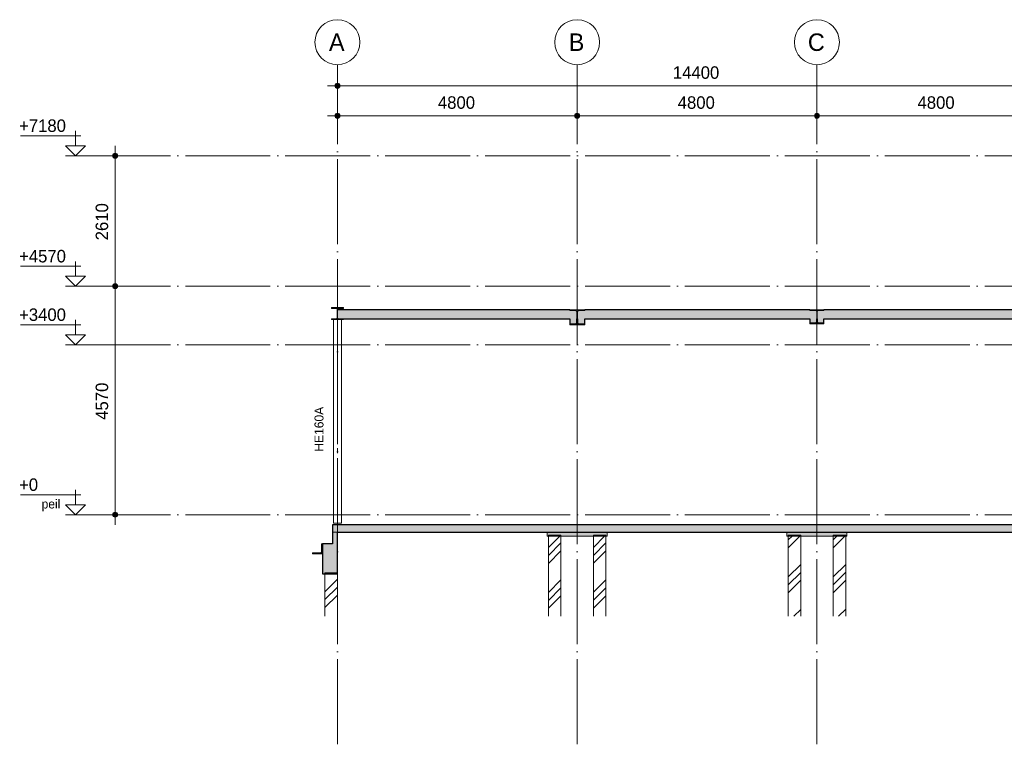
# Model space of a CAD drawing. Header units: millimetres. Extents: x -1359 to 538036, y -4592 to 9900.
# Tile 1 of 43: x -1359 to 18350, y -4592 to 9900. Entities that reach past the tile are written whole.
import ezdxf

# ---------------------------------------------------------------- set-up
doc = ezdxf.new("R2010")
doc.units = ezdxf.units.MM
for name, pattern in [('WSP_hartlijn', [800, 500, -100, 100, -100]), ('WSP_hhidden', [250, 150, -100]), ('WSP_stramienlijn', [2000, 1700, -150, 0, -150])]:
    doc.linetypes.add(name, pattern=pattern)
for name, color, linetype, lineweight in [('00_algemeen - hartlijn', 7, 'WSP_hartlijn', 13), ('00_maatvoering', 8, 'Continuous', 13), ('00_maatvoering-100', 8, 'Continuous', 13), ('07_stramien', 4, 'Continuous', 13), ('07_stramien - levels', 7, 'Continuous', 13), ('16_funderingsconstructies', 2, 'Continuous', 18), ('16_funderingsconstructies - voeten en balken -cut-', 3, 'Continuous', 25), ('17_paalfunderingen - prefab', 2, 'Continuous', 18), ('23_vloeren', 2, 'Continuous', 18), ('23_vloeren - hatch', 1, 'Continuous', 18), ('23_vloeren -cut-', 3, 'Continuous', 25), ('28_hoofddraagconstructies - kolommen en liggers - staal', 1, 'Continuous', 13), ('28_hoofddraagconstructies - kolommen en liggers - staal -cut-', 2, 'Continuous', 13), ('28_hoofddraagconstructies - tags', 7, 'Continuous', 18)]:
    doc.layers.add(name, color=color, linetype=linetype, lineweight=lineweight)
doc.layers.add('16_funderingsconstructies - voeten en balken', color=2, linetype='Continuous')
doc.styles.add('Revittext', font='txt', dxfattribs={"height": 250})
doc.styles.add('Revittext_1', font='txt', dxfattribs={"height": 180})
doc.styles.add('Revittext_2', font='txt', dxfattribs={"height": 350})
doc.dimstyles.new('WSP_25_-_transparant', dxfattribs={"dimscale": 304.8, "dimtxt": 252.223969, "dimasz": 1.312336, "dimexe": 0.656168, "dimexo": 0.0625, "dimgap": 0.213255, "dimtad": 1, "dimdec": 0, "dimzin": 0, "dimdsep": 46, "dimtxsty": 'Revittext', "dimblk1": 'DOTSMALL', "dimblk2": 'DOTSMALL', "dimsah": 1, "dimcen": 0.09, "dimdle": 0.656168, "dimazin": 0, "dimtfac": 1, "dimtdec": 4, "dimtix": 1, "dimtmove": 0, "dimatfit": 3, "dimfxl": 0.656168, "dimfxlon": 1, "dimtvp": 1, "dimtolj": 1, "dimtzin": 0, "dimarcsym": 2})
pattern_1 = [(45, (9142.7, 0), (-449.01, 449.01), []), (45, (9301.45, 0), (0, 898.026), []), (45, (8983.95, 0), (0, 898.026), [])]

# ---------------------------------------------------------------- blocks, each defined once
blk = doc.blocks.new('28_WSP_SC_staal - HE v21-0 - HE160A - S235-1383953-as 2')
at = {"layer": '00_algemeen - hartlijn'}
blk.add_line((5000, -170), (5000, 3903), dxfattribs=at)
blk = doc.blocks.new('Floors 2 - Floors 2-1337732-as 2')
at = {"layer": '23_vloeren - hatch', "linetype": 'WSP_hhidden', "lineweight": 13}
h = blk.add_hatch(color=256, dxfattribs=at)
h.paths.add_polyline_path([(9767, 3819), (9781, 3823), (9791, 3832), (9794, 3846), (9794, 3920), (9650, 3920), (9650, 3819)])
h.paths.add_polyline_path([(9832, 3819), (9950, 3819), (9950, 3920), (9805, 3920), (9805, 3846), (9809, 3832), (9819, 3823)])
h.paths.add_polyline_path([(14629, 3838), (14740, 3838), (14740, 3920), (14605, 3920), (14605, 3862), (14608, 3850), (14617, 3841)])
h.paths.add_polyline_path([(14571, 3838), (14583, 3841), (14592, 3850), (14595, 3862), (14595, 3920), (14460, 3920), (14460, 3838)])
at = {"layer": '23_vloeren -cut-'}
for p, q in [((9650, 3920), (9650, 3819)), ((9650, 3819), (9767, 3819)), ((9794, 3846), (9794, 3920)), ((9805, 3920), (9805, 3846)), ((9832, 3819), (9950, 3819)), ((9950, 3819), (9950, 3920)), ((14460, 3920), (14460, 3838)), ((14460, 3838), (14571, 3838)), ((14595, 3862), (14595, 3920)), ((14605, 3920), (14605, 3862)), ((14629, 3838), (14740, 3838)), ((14740, 3838), (14740, 3920))]:
    blk.add_line(p, q, dxfattribs=at)
for centre, radius, start, end in [((9767, 3846), 27, 270, 0), ((9832, 3846), 27, 180, 270), ((14571, 3862), 24, 270, 0), ((14629, 3862), 24, 180, 270)]:
    blk.add_arc(centre, radius, start, end, dxfattribs=at)
blk = doc.blocks.new('17_WSP_FD_prefab - fundatiepaal v18-0 - 250x250-V9-as 2')
at = {"layer": '16_funderingsconstructies', "lineweight": 13}
h = blk.add_hatch(dxfattribs=at)
h.set_pattern_fill('FP_1', color=50, style=0, pattern_type=2)
h.set_pattern_definition(pattern_1)
h.paths.add_polyline_path([(15175, -2033), (15175, -430), (14925, -430), (14925, -2033)])
at = {"layer": '16_funderingsconstructies', "color": 135, "lineweight": 13}
for p, q in [((14925, -430), (14925, -410)), ((15175, -410), (14925, -410)), ((15175, -410), (15175, -430))]:
    blk.add_line(p, q, dxfattribs=at)
at = {"layer": '17_paalfunderingen - prefab', "color": 55}
for p, q in [((14925, -2033), (14925, -430)), ((15175, -430), (15175, -2033))]:
    blk.add_line(p, q, dxfattribs=at)
blk = doc.blocks.new('17_WSP_FD_prefab - fundatiepaal v18-0 - 250x250-V10-as 2')
at = {"layer": '16_funderingsconstructies', "lineweight": 13}
h = blk.add_hatch(dxfattribs=at)
h.set_pattern_fill('FP_1', color=50, style=0, pattern_type=2)
h.set_pattern_definition(pattern_1)
h.paths.add_polyline_path([(14275, -2033), (14275, -430), (14025, -430), (14025, -2033)])
at = {"layer": '16_funderingsconstructies', "color": 135, "lineweight": 13}
for p, q in [((14025, -430), (14025, -410)), ((14275, -410), (14025, -410)), ((14275, -410), (14275, -430))]:
    blk.add_line(p, q, dxfattribs=at)
at = {"layer": '17_paalfunderingen - prefab', "color": 55}
for p, q in [((14025, -2033), (14025, -430)), ((14275, -430), (14275, -2033))]:
    blk.add_line(p, q, dxfattribs=at)
blk = doc.blocks.new('17_WSP_FD_prefab - fundatiepaal v18-0 - 250x250-V11-as 2')
at = {"layer": '16_funderingsconstructies', "lineweight": 13}
h = blk.add_hatch(dxfattribs=at)
h.set_pattern_fill('FP_1', color=50, style=0, pattern_type=2)
h.set_pattern_definition(pattern_1)
h.paths.add_polyline_path([(10375, -2033), (10375, -430), (10125, -430), (10125, -2033)])
at = {"layer": '16_funderingsconstructies', "color": 135, "lineweight": 13}
for p, q in [((10125, -430), (10125, -410)), ((10375, -410), (10125, -410)), ((10375, -410), (10375, -430))]:
    blk.add_line(p, q, dxfattribs=at)
at = {"layer": '17_paalfunderingen - prefab', "color": 55}
for p, q in [((10125, -2033), (10125, -430)), ((10375, -430), (10375, -2033))]:
    blk.add_line(p, q, dxfattribs=at)
blk = doc.blocks.new('17_WSP_FD_prefab - fundatiepaal v18-0 - 250x250-V12-as 2')
at = {"layer": '16_funderingsconstructies', "lineweight": 13}
h = blk.add_hatch(dxfattribs=at)
h.set_pattern_fill('FP_1', color=50, style=0, pattern_type=2)
h.set_pattern_definition(pattern_1)
h.paths.add_polyline_path([(9475, -2033), (9475, -430), (9225, -430), (9225, -2033)])
at = {"layer": '16_funderingsconstructies', "color": 135, "lineweight": 13}
for p, q in [((9225, -430), (9225, -410)), ((9475, -410), (9225, -410)), ((9475, -410), (9475, -430))]:
    blk.add_line(p, q, dxfattribs=at)
at = {"layer": '17_paalfunderingen - prefab', "color": 55}
for p, q in [((9225, -2033), (9225, -430)), ((9475, -430), (9475, -2033))]:
    blk.add_line(p, q, dxfattribs=at)
blk = doc.blocks.new('17_WSP_FD_prefab - fundatiepaal v18-0 - 250x250-V14-as 2')
at = {"layer": '16_funderingsconstructies', "lineweight": 13}
h = blk.add_hatch(dxfattribs=at)
h.set_pattern_fill('FP_1', color=50, style=0, pattern_type=2)
h.set_pattern_definition(pattern_1)
h.paths.add_polyline_path([(4750, -2033), (5000, -2033), (5000, -1180), (4750, -1180)])
at = {"layer": '16_funderingsconstructies', "color": 135, "lineweight": 13}
for p in [(4750, -1180), (5000, -1160)]:
    blk.add_line(p, (4750, -1160), dxfattribs=at)
at = {"layer": '17_paalfunderingen - prefab', "color": 55}
for p, q in [((4750, -2033), (4750, -1180)), ((5000, -1180), (5000, -2033))]:
    blk.add_line(p, q, dxfattribs=at)
blk = doc.blocks.new('Level - Level _ description-214686-as 2')
at = {"layer": '07_stramien - levels'}
for p, q in [((-1342, 400), (-138, 400)), ((-241, 200), (-241, 496)), ((-440, 200), (-241, 0)), ((-440, 200), (-42, 200)), ((-42, 200), (-241, 0)), ((-42, 0), (-440, 0))]:
    blk.add_line(p, q, dxfattribs=at)
blk = doc.blocks.new('Grid - Stramienbol 9_0mm-3500-as 2')
at = {"layer": '07_stramien'}
blk.add_circle((5000, 9450), 450, dxfattribs=at)
blk = doc.blocks.new('Level - Level-3995-as 2')
at = {"layer": '07_stramien - levels'}
for p, q in [((-1342, 3800), (-138, 3800)), ((-241, 3600), (-241, 3896)), ((-440, 3600), (-241, 3400)), ((-440, 3600), (-42, 3600)), ((-42, 3600), (-241, 3400)), ((-42, 3400), (-440, 3400))]:
    blk.add_line(p, q, dxfattribs=at)
blk = doc.blocks.new('DIMBLOCK1-as 2')
at = {"layer": '00_maatvoering-100'}
h = blk.add_hatch(color=256, dxfattribs=at)
edge = h.paths.add_edge_path()
edge.add_arc((5000, 7979), 50, 0, 360)
h = blk.add_hatch(color=256, dxfattribs=at)
edge = h.paths.add_edge_path()
edge.add_arc((9800, 7979), 50, 0, 360)
for p, q in [((5000, 8179), (5000, 7779)), ((5000, 7979), (5000, 8179)), ((9800, 8179), (9800, 7779)), ((9800, 7979), (9800, 8179)), ((4800, 7979), (9800, 7979))]:
    blk.add_line(p, q, dxfattribs=at)
for centre in [(5000, 7979), (9800, 7979)]:
    blk.add_circle(centre, 50, dxfattribs=at)
at = {"layer": '00_maatvoering-100', "color": 0, "insert": (7012, 8368), "char_height": 250, "width": 931.29, "attachment_point": 1, "line_spacing_factor": 0.931288, "style": 'Revittext'}
blk.add_mtext('4800', dxfattribs=at)
blk = doc.blocks.new('_DotSmall')
at = {"color": 0, "linetype": 'ByBlock', "const_width": 0.5}
blk.add_lwpolyline([(-0.0625, 0, 1), (0.0625, 0, 1)], format="xyb", close=True, dxfattribs=at)
blk = doc.blocks.new('DIMBLOCK2-as 2')
at = {"layer": '00_maatvoering-100'}
h = blk.add_hatch(color=256, dxfattribs=at)
edge = h.paths.add_edge_path()
edge.add_arc((9800, 7979), 50, 0, 360)
h = blk.add_hatch(color=256, dxfattribs=at)
edge = h.paths.add_edge_path()
edge.add_arc((14600, 7979), 50, 0, 360)
for p, q in [((9800, 8179), (9800, 7779)), ((9800, 7979), (9800, 8179)), ((14600, 8179), (14600, 7779)), ((14600, 7979), (14600, 8179)), ((9800, 7979), (14600, 7979))]:
    blk.add_line(p, q, dxfattribs=at)
for centre in [(9800, 7979), (14600, 7979)]:
    blk.add_circle(centre, 50, dxfattribs=at)
at = {"layer": '00_maatvoering-100', "color": 0, "insert": (11812, 8368), "char_height": 250, "width": 931.29, "attachment_point": 1, "line_spacing_factor": 0.931288, "style": 'Revittext'}
blk.add_mtext('4800', dxfattribs=at)
blk = doc.blocks.new('DIMBLOCK3-as 2')
at = {"layer": '00_maatvoering-100'}
h = blk.add_hatch(color=256, dxfattribs=at)
edge = h.paths.add_edge_path()
edge.add_arc((14600, 7979), 50, 0, 360)
h = blk.add_hatch(color=256, dxfattribs=at)
edge = h.paths.add_edge_path()
edge.add_arc((19400, 7979), 50, 0, 360)
for p, q in [((14600, 8179), (14600, 7779)), ((14600, 7979), (14600, 8179)), ((19400, 8179), (19400, 7779)), ((19400, 7979), (19400, 8179)), ((14600, 7979), (19400, 7979))]:
    blk.add_line(p, q, dxfattribs=at)
for centre in [(14600, 7979), (19400, 7979)]:
    blk.add_circle(centre, 50, dxfattribs=at)
at = {"layer": '00_maatvoering-100', "color": 0, "insert": (16612, 8368), "char_height": 250, "width": 931.29, "attachment_point": 1, "line_spacing_factor": 0.931288, "style": 'Revittext'}
blk.add_mtext('4800', dxfattribs=at)
blk = doc.blocks.new('DIMBLOCK8-as 2')
at = {"layer": '00_maatvoering-100'}
h = blk.add_hatch(color=256, dxfattribs=at)
edge = h.paths.add_edge_path()
edge.add_arc((550, 7180), 50, 0, 360)
h = blk.add_hatch(color=256, dxfattribs=at)
edge = h.paths.add_edge_path()
edge.add_arc((550, 4570), 50, 0, 360)
for p, q in [((550, 7380), (550, 4570)), ((750, 7180), (350, 7180)), ((550, 7180), (750, 7180)), ((750, 4570), (350, 4570)), ((550, 4570), (750, 4570))]:
    blk.add_line(p, q, dxfattribs=at)
for centre in [(550, 7180), (550, 4570)]:
    blk.add_circle(centre, 50, dxfattribs=at)
at = {"layer": '00_maatvoering-100', "color": 0, "insert": (161, 5487), "char_height": 250, "width": 931.29, "attachment_point": 1, "rotation": 90, "line_spacing_factor": 0.931288, "style": 'Revittext'}
blk.add_mtext('2610', dxfattribs=at)
blk = doc.blocks.new('DIMBLOCK9-as 2')
at = {"layer": '00_maatvoering-100'}
h = blk.add_hatch(color=256, dxfattribs=at)
edge = h.paths.add_edge_path()
edge.add_arc((550, 4570), 50, 0, 360)
h = blk.add_hatch(color=256, dxfattribs=at)
edge = h.paths.add_edge_path()
edge.add_arc((550, 0), 50, 0, 360)
for p, q in [((750, 4570), (350, 4570)), ((550, 4570), (550, -200)), ((550, 4570), (750, 4570)), ((750, 0), (350, 0)), ((550, 0), (750, 0))]:
    blk.add_line(p, q, dxfattribs=at)
for centre in [(550, 4570), (550, 0)]:
    blk.add_circle(centre, 50, dxfattribs=at)
at = {"layer": '00_maatvoering-100', "color": 0, "insert": (161, 1897), "char_height": 250, "width": 931.29, "attachment_point": 1, "rotation": 90, "line_spacing_factor": 0.931288, "style": 'Revittext'}
blk.add_mtext('4570', dxfattribs=at)
blk = doc.blocks.new('DIMBLOCK10-as 2')
at = {"layer": '00_maatvoering-100'}
h = blk.add_hatch(color=256, dxfattribs=at)
edge = h.paths.add_edge_path()
edge.add_arc((5000, 8579), 50, 0, 360)
h = blk.add_hatch(color=256, dxfattribs=at)
edge = h.paths.add_edge_path()
edge.add_arc((19400, 8579), 50, 0, 360)
for p, q in [((5000, 8779), (5000, 8379)), ((5000, 8579), (5000, 8779)), ((19400, 8779), (19400, 8379)), ((19400, 8579), (19400, 8779)), ((4800, 8579), (19400, 8579))]:
    blk.add_line(p, q, dxfattribs=at)
for centre in [(5000, 8579), (19400, 8579)]:
    blk.add_circle(centre, 50, dxfattribs=at)
at = {"layer": '00_maatvoering-100', "color": 0, "insert": (11715, 8968), "char_height": 250, "width": 1164.11, "attachment_point": 1, "line_spacing_factor": 0.931288, "style": 'Revittext'}
blk.add_mtext('14400', dxfattribs=at)

msp = doc.modelspace()

# ---------------------------------------------------------------- hatches: boundary and pattern name
at = {"layer": '16_funderingsconstructies - voeten en balken'}
for points in [[(5000, -1180), (5000, -350), (4900, -350), (4900, -580), (4700, -580), (4700, -1180)], [(10400, -430), (10400, -350), (9200, -350), (9200, -430)], [(15200, -430), (15200, -350), (14000, -350), (14000, -430)]]:
    msp.add_hatch(color=50, dxfattribs=at).paths.add_polyline_path(points)
at = {"layer": '23_vloeren - hatch'}
h = msp.add_hatch(color=256, dxfattribs=at)
h.paths.add_polyline_path([(14605.2, 3920), (19372, 3920), (19384, 3923.2), (19392.8, 3932), (19396, 3944), (19396, 4100), (14740, 4100), (14740, 4082), (14629.2, 4082), (14617.2, 4078.8), (14608.5, 4070), (14605.2, 4058), (14605.2, 4044.3)])
h.paths.add_polyline_path([(5026, 3920), (9794.5, 3920), (9794.5, 4054), (9790.9, 4067.5), (9781, 4077.4), (9767.5, 4081), (9650, 4081), (9650, 4100), (5005, 4100), (5005, 3941), (5007.8, 3930.5), (5015.5, 3922.8)])
h.paths.add_polyline_path([(9805.5, 3920), (14594.7, 3920), (14594.7, 4058), (14591.5, 4070), (14582.7, 4078.8), (14570.7, 4082), (14460, 4082), (14460, 4100), (9950, 4100), (9950, 4081), (9832.5, 4081), (9819, 4077.4), (9809.1, 4067.5), (9805.5, 4054), (9805.5, 4044.3)])
msp.add_hatch(color=10, dxfattribs=at).paths.add_polyline_path([(38600, -350), (38700, -350), (38700, -200), (4900, -200), (4900, -350), (37257.7, -350)])
at = {"layer": '28_hoofddraagconstructies - kolommen en liggers - staal'}
for points in [[(4880, 3903), (5120, 3903), (5120, 3920), (5026, 3920), (5015.5, 3922.8), (5007.8, 3930.5), (5005, 3941), (5005, 4105), (5007.8, 4115.5), (5015.5, 4123.2), (5026, 4126), (5120, 4126), (5120, 4143), (4880, 4143), (4880, 4126), (4974, 4126), (4984.5, 4123.2), (4992.2, 4115.5), (4995, 4105), (4995, 3941), (4992.2, 3930.5), (4984.5, 3922.8), (4974, 3920), (4880, 3920)], [(9650, 3800), (9950, 3800), (9950, 3819), (9832.5, 3819), (9819, 3822.6), (9809.1, 3832.5), (9805.5, 3846), (9805.5, 4054), (9809.1, 4067.5), (9819, 4077.4), (9832.5, 4081), (9950, 4081), (9950, 4100), (9650, 4100), (9650, 4081), (9767.5, 4081), (9781, 4077.4), (9790.9, 4067.5), (9794.5, 4054), (9794.5, 3846), (9790.9, 3832.5), (9781, 3822.6), (9767.5, 3819), (9650, 3819)], [(14460, 3820), (14740, 3820), (14740, 3838), (14629.2, 3838), (14617.2, 3841.2), (14608.5, 3850), (14605.2, 3862), (14605.2, 4058), (14608.5, 4070), (14617.2, 4078.8), (14629.2, 4082), (14740, 4082), (14740, 4100), (14460, 4100), (14460, 4082), (14570.7, 4082), (14582.7, 4078.8), (14591.5, 4070), (14594.7, 4058), (14594.7, 3862), (14591.5, 3850), (14582.7, 3841.2), (14570.7, 3838), (14460, 3838)], [(4700, -780), (4700, -580), (4693, -580), (4686.6, -582.6), (4684, -589), (4684, -746), (4678.7, -758.7), (4666, -764), (4509, -764), (4502.6, -766.6), (4500, -773), (4500, -780)]]:
    msp.add_hatch(color=256, dxfattribs=at).paths.add_polyline_path(points)

# ---------------------------------------------------------------- linework, layer by layer
at = {"layer": '07_stramien', "linetype": 'WSP_stramienlijn'}
for p, q in [((5000, -4592.4), (5000, 9000)), ((9800, -4592.4), (9800, 9000)), ((14600, -4592.4), (14600, 9000))]:
    msp.add_line(p, q, dxfattribs=at)
at = {"layer": '07_stramien - levels', "linetype": 'WSP_stramienlijn'}
for p, q in [((-42.3, 7180), (43651, 7180)), ((-42.3, 4570), (21107.7, 4570)), ((-42.3, 3400), (43651, 3400)), ((-42.3, 0), (43651, 0))]:
    msp.add_line(p, q, dxfattribs=at)
at = {"layer": '16_funderingsconstructies - voeten en balken', "color": 55, "lineweight": 18}
for p, q in [((5000, -350), (4900, -350)), ((9200, -350), (9200, -430)), ((10400, -430), (10400, -350)), ((14000, -350), (14000, -430)), ((15200, -430), (15200, -350)), ((10400, -430), (9200, -430)), ((15200, -430), (14000, -430))]:
    msp.add_line(p, q, dxfattribs=at)
at = {"layer": '16_funderingsconstructies - voeten en balken -cut-', "color": 8}
for p, q in [((4900, -350), (4900, -580)), ((5000, -1180), (5000, -350)), ((4900, -580), (4700, -580)), ((4700, -580), (4700, -1180)), ((4700, -1180), (5000, -1180))]:
    msp.add_line(p, q, dxfattribs=at)
at = {"layer": '23_vloeren'}
for p, q in [((5005, 4100), (5005, 3941)), ((9650, 4081), (9650, 4100)), ((9767.5, 4081), (9650, 4081)), ((9794.5, 3920), (9794.5, 4054)), ((9805.5, 4054), (9805.5, 3920)), ((9950, 4081), (9832.5, 4081)), ((9950, 4100), (9950, 4081)), ((14460, 4082), (14460, 4100)), ((14570.7, 4082), (14460, 4082)), ((14594.7, 3920), (14594.7, 4058)), ((14605.2, 4058), (14605.2, 3920)), ((14740, 4082), (14629.2, 4082)), ((14740, 4100), (14740, 4082)), ((5026, 3920), (5120, 3920))]:
    msp.add_line(p, q, dxfattribs=at)
at = {"layer": '23_vloeren', "color": 55}
msp.add_line((4900, -350), (5000, -350), dxfattribs=at)
at = {"layer": '23_vloeren'}
for centre, radius, start, end in [((9767.5, 4054), 27, 0, 90), ((9832.5, 4054), 27, 90, 180), ((14570.7, 4058), 24, 0, 90), ((14629.2, 4058), 24, 90, 180), ((5026, 3941), 21, 180, 270)]:
    msp.add_arc(centre, radius, start, end, dxfattribs=at)
at = {"layer": '23_vloeren -cut-'}
for p, q in [((9650, 4100), (5005, 4100)), ((14460, 4100), (9950, 4100)), ((19396, 4100), (14740, 4100)), ((5120, 3920), (9650, 3920)), ((9950, 3920), (14460, 3920)), ((14740, 3920), (19260, 3920))]:
    msp.add_line(p, q, dxfattribs=at)
at = {"layer": '23_vloeren -cut-', "color": 8}
for p, q in [((38700, -200), (4900, -200)), ((4900, -200), (4900, -350)), ((5000, -350), (38600, -350))]:
    msp.add_line(p, q, dxfattribs=at)
at = {"layer": '28_hoofddraagconstructies - kolommen en liggers - staal'}
for p, q in [((5005, 3941), (5005, 4100)), ((9650, 4100), (9650, 4081)), ((9650, 4081), (9767.5, 4081)), ((9794.5, 4054), (9794.5, 3920)), ((9805.5, 3920), (9805.5, 4054)), ((9832.5, 4081), (9950, 4081)), ((9950, 4081), (9950, 4100)), ((14460, 4100), (14460, 4082)), ((14460, 4082), (14570.7, 4082)), ((14594.7, 4058), (14594.7, 3920)), ((14605.2, 3920), (14605.2, 4058)), ((14629.2, 4082), (14740, 4082)), ((14740, 4082), (14740, 4100)), ((4920, -170), (4920, 3903)), ((5120, 3920), (5026, 3920)), ((5080, 3903), (5080, -170)), ((5080, -170), (4920, -170))]:
    msp.add_line(p, q, dxfattribs=at)
for centre, radius, start, end in [((9767.5, 4054), 27, 0, 90), ((9832.5, 4054), 27, 90, 180), ((14570.7, 4058), 24, 0, 90), ((14629.2, 4058), 24, 90, 180), ((5026, 3941), 21, 180, 270)]:
    msp.add_arc(centre, radius, start, end, dxfattribs=at)
at = {"layer": '28_hoofddraagconstructies - kolommen en liggers - staal -cut-'}
for p, q in [((5120, 4143), (4880, 4143)), ((4880, 4143), (4880, 4126)), ((5120, 4126), (5120, 4143)), ((4880, 4126), (4974, 4126)), ((4995, 4105), (4995, 3941)), ((5005, 4100), (5005, 4105)), ((5026, 4126), (5120, 4126)), ((9950, 4100), (9650, 4100)), ((14740, 4100), (14460, 4100)), ((4974, 3920), (4880, 3920)), ((4880, 3920), (4880, 3903)), ((4880, 3903), (5120, 3903)), ((5120, 3903), (5120, 3920)), ((9767.5, 3819), (9650, 3819)), ((9650, 3819), (9650, 3800)), ((9650, 3800), (9950, 3800)), ((9794.5, 3920), (9794.5, 3846)), ((9805.5, 3846), (9805.5, 3920)), ((9950, 3819), (9832.5, 3819)), ((9950, 3800), (9950, 3819)), ((14570.7, 3838), (14460, 3838)), ((14460, 3838), (14460, 3820)), ((14460, 3820), (14740, 3820)), ((14594.7, 3920), (14594.7, 3862)), ((14605.2, 3862), (14605.2, 3920)), ((14740, 3838), (14629.2, 3838)), ((14740, 3820), (14740, 3838)), ((4684, -589), (4684, -746)), ((4700, -580), (4693, -580)), ((4700, -780), (4700, -580)), ((4500, -773), (4500, -780)), ((4500, -780), (4700, -780)), ((4666, -764), (4509, -764))]:
    msp.add_line(p, q, dxfattribs=at)
for centre, radius, start, end in [((4974, 4105), 21, 0, 90), ((5026, 4105), 21, 90, 180), ((4974, 3941), 21, 270, 0), ((9767.5, 3846), 27, 270, 0), ((9832.5, 3846), 27, 180, 270), ((14570.7, 3862), 24, 270, 0), ((14629.2, 3862), 24, 180, 270), ((4693, -589), 9, 90, 180), ((4509, -773), 9, 90, 180), ((4666, -746), 18, 270, 0)]:
    msp.add_arc(centre, radius, start, end, dxfattribs=at)

# ---------------------------------------------------------------- block references
at = {"layer": '00_algemeen - hartlijn'}
msp.add_blockref('28_WSP_SC_staal - HE v21-0 - HE160A - S235-1383953-as 2', (0, 0), dxfattribs=at)
at = {"layer": '07_stramien'}
for p in [(0, 0), (4800, 0), (9600, 0)]:
    msp.add_blockref('Grid - Stramienbol 9_0mm-3500-as 2', p, dxfattribs=at)
at = {"layer": '07_stramien - levels'}
for name, p in [('Level - Level-3995-as 2', (0, 3780)), ('Level - Level-3995-as 2', (0, 1170)), ('Level - Level-3995-as 2', (0, 0)), ('Level - Level _ description-214686-as 2', (0, 0))]:
    msp.add_blockref(name, p, dxfattribs=at)
at = {"layer": '16_funderingsconstructies', "color": 135, "lineweight": 13}
for name in ['17_WSP_FD_prefab - fundatiepaal v18-0 - 250x250-V12-as 2', '17_WSP_FD_prefab - fundatiepaal v18-0 - 250x250-V11-as 2', '17_WSP_FD_prefab - fundatiepaal v18-0 - 250x250-V10-as 2', '17_WSP_FD_prefab - fundatiepaal v18-0 - 250x250-V9-as 2', '17_WSP_FD_prefab - fundatiepaal v18-0 - 250x250-V14-as 2']:
    msp.add_blockref(name, (0, 0), dxfattribs=at)
at = {"layer": '23_vloeren'}
msp.add_blockref('Floors 2 - Floors 2-1337732-as 2', (0, 0), dxfattribs=at)

# ---------------------------------------------------------------- texts
at = {"layer": '07_stramien', "char_height": 350, "attachment_point": 1, "style": 'Revittext_2'}
for s, insert, width in [('A', (4831.4, 9625.6), 400.844), ('B', (9631.4, 9625.6), 400.844), ('C', (14417.9, 9625.6), 432.911)]:
    msp.add_mtext(s, dxfattribs=dict(at, insert=insert, width=width))
at = {"layer": '07_stramien - levels', "attachment_point": 1}
for s, insert, char_height, width, style in [('+7180', (-1372.1, 7905.7), 250, 1178.481, 'Revittext'), ('+4570', (-1372.1, 5295.7), 250, 1178.481, 'Revittext'), ('+3400', (-1372.1, 4125.7), 250, 1178.481, 'Revittext'), ('+0', (-1372.1, 725.7), 250, 481.012, 'Revittext'), ('peil', (-919.9, 304.4), 180, 440.928, 'Revittext_1')]:
    msp.add_mtext(s, dxfattribs=dict(at, insert=insert, char_height=char_height, width=width, style=style))
at = {"layer": '28_hoofddraagconstructies - tags', "lineweight": 13, "insert": (4542.1, 1261), "char_height": 180, "width": 1122.362, "attachment_point": 1, "rotation": 90, "style": 'Revittext_1', "bg_fill": 3, "box_fill_scale": 1.25, "bg_fill_color": 256, "bg_fill_true_color": 13158600, "bg_fill_transparency": 0}
msp.add_mtext('HE160A', dxfattribs=at)

# ---------------------------------------------------------------- dimensions: what is measured, and where the dimension line sits
at = {"layer": '00_maatvoering'}
for base, p1, p2, override, picture, middle in [((19400, 8579), (5000, 8779), (19400, 8779), {"dimpost": '<>', "dimfxl": 14400}, 'DIMBLOCK10-as 2', (12200, 8771.6)), ((9800, 7979), (5000, 8179), (9800, 8179), {"dimpost": '<>', "dimfxl": 4800}, 'DIMBLOCK1-as 2', (7400, 8171.6)), ((14600, 7979), (9800, 8179), (14600, 8179), {"dimpost": '<>', "dimfxl": 4800}, 'DIMBLOCK2-as 2', (12200, 8171.6)), ((19400, 7979), (14600, 8179), (19400, 8179), {"dimpost": '<>', "dimfxl": 4800}, 'DIMBLOCK3-as 2', (17000, 8171.6))]:
    dim = msp.add_linear_dim(base=base, p1=p1, p2=p2, dimstyle='WSP_25_-_transparant', override=override, dxfattribs=at)
    dim.commit()
    dim.dimension.update_dxf_attribs({"geometry": picture, "text_midpoint": middle})
for base, p1, p2, override, picture, middle in [((549.5, 4570), (749.5, 7180), (749.5, 4570), {"dimpost": '<>', "dimfxl": 2610}, 'DIMBLOCK8-as 2', (356.9, 5875)), ((549.5, 0), (749.5, 4570), (749.5, 0), {"dimpost": '<>', "dimfxl": 4570}, 'DIMBLOCK9-as 2', (356.9, 2285))]:
    dim = msp.add_linear_dim(base=base, p1=p1, p2=p2, angle=90, dimstyle='WSP_25_-_transparant', override=override, dxfattribs=at)
    dim.commit()
    dim.dimension.update_dxf_attribs({"geometry": picture, "text_midpoint": middle})

doc.saveas('drawing.dxf')
